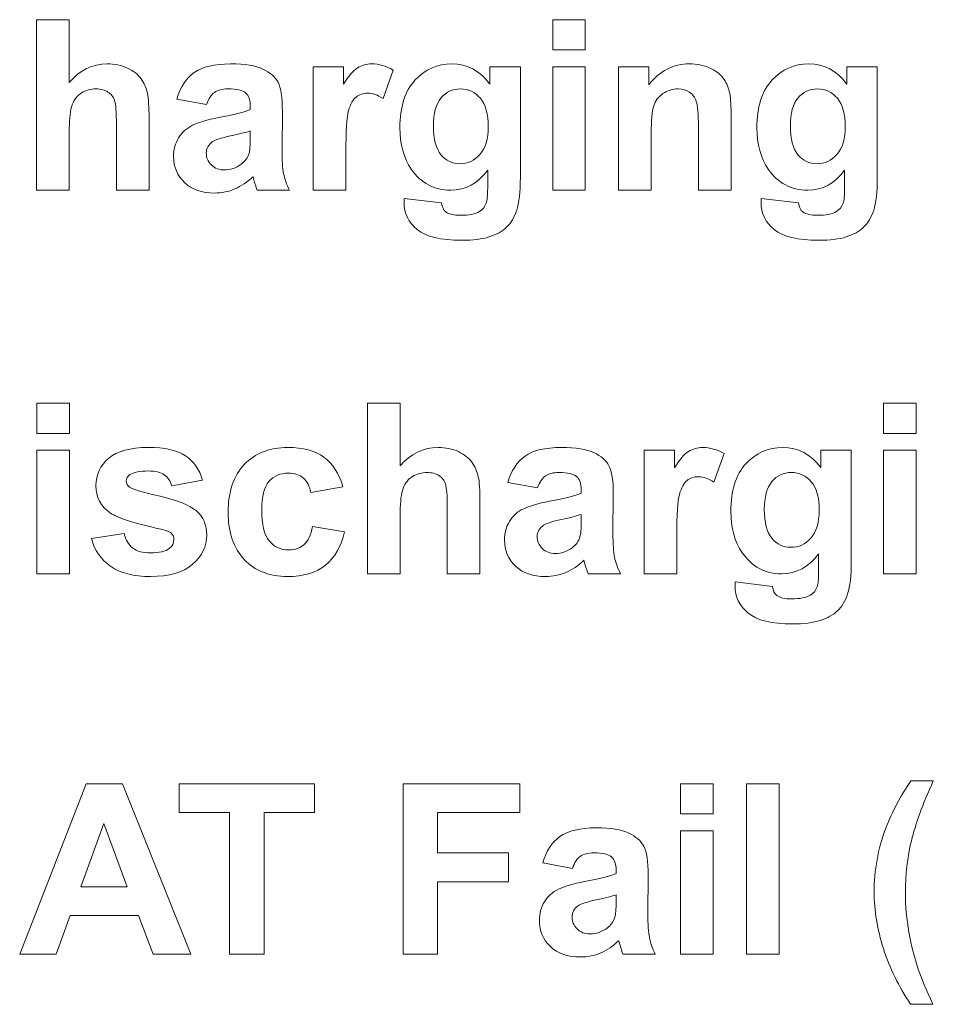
# Model space of a CAD drawing. Header units: inches. Extents: x 0 to 5108, y 0 to 2887.
# Tile 6 of 11: x 323 to 331, y 104 to 113. Entities that reach past the tile are written whole.
import ezdxf

# ---------------------------------------------------------------- set-up
doc = ezdxf.new("R2010")
doc.units = ezdxf.units.IN
doc.header["$MEASUREMENT"] = 0
doc.layers.add('Line', color=3, linetype='Continuous', lineweight=25)

msp = doc.modelspace()

# ---------------------------------------------------------------- linework, layer by layer
at = {"layer": 'Line', "color": 7, "lineweight": 0}
for p, q in [((327.4875, 112.4017), (327.4875, 112.6614)), ((327.4875, 112.6614), (327.7681, 112.6614)), ((327.7681, 112.6614), (327.7681, 112.4017)), ((327.7681, 112.4017), (327.4875, 112.4017)), ((327.4875, 111.1966), (327.4875, 112.2577)), ((327.4875, 112.2577), (327.7681, 112.2577)), ((327.7681, 112.2577), (327.7681, 111.1966)), ((327.7681, 111.1966), (327.4875, 111.1966)), ((323.0535, 109.1061), (323.0535, 109.3658)), ((323.0535, 109.3658), (323.3341, 109.3658)), ((323.3341, 109.3658), (323.3341, 109.1061)), ((330.3317, 109.1061), (330.3317, 109.3658)), ((330.3317, 109.3658), (330.6124, 109.3658)), ((330.6124, 109.3658), (330.6124, 109.1061)), ((323.3341, 109.1061), (323.0535, 109.1061)), ((330.6124, 109.1061), (330.3317, 109.1061)), ((323.0535, 107.901), (323.0535, 108.9621)), ((323.0535, 108.9621), (323.3341, 108.9621)), ((323.3341, 108.9621), (323.3341, 107.901)), ((330.3317, 107.901), (330.3317, 108.9621)), ((330.3317, 108.9621), (330.6124, 108.9621)), ((330.6124, 108.9621), (330.6124, 107.901)), ((323.3341, 107.901), (323.0535, 107.901)), ((330.6124, 107.901), (330.3317, 107.901)), ((322.9065, 104.633), (323.477, 106.0978)), ((323.477, 106.0978), (323.7897, 106.0978)), ((323.7897, 106.0978), (324.3762, 104.633)), ((324.2761, 105.8498), (324.2761, 106.0978)), ((324.2761, 106.0978), (325.4401, 106.0978)), ((325.4401, 106.0978), (325.4401, 105.8498)), ((326.2014, 104.633), (326.2014, 106.0978)), ((326.2014, 106.0978), (327.2055, 106.0978)), ((327.2055, 106.0978), (327.2055, 105.8498)), ((328.5853, 105.8381), (328.5853, 106.0978)), ((328.5853, 106.0978), (328.8659, 106.0978)), ((328.8659, 106.0978), (328.8659, 105.8381)), ((329.1537, 104.633), (329.1537, 106.0978)), ((329.1537, 106.0978), (329.4343, 106.0978)), ((329.4343, 106.0978), (329.4343, 104.633)), ((324.7107, 105.8498), (324.2761, 105.8498)), ((324.7107, 104.633), (324.7107, 105.8498)), ((325.4401, 105.8498), (325.0065, 105.8498)), ((325.0065, 105.8498), (325.0065, 104.633)), ((327.2055, 105.8498), (326.4972, 105.8498)), ((326.4972, 105.8498), (326.4972, 105.5032)), ((328.8659, 105.8381), (328.5853, 105.8381)), ((323.6298, 105.7561), (323.4321, 105.2124)), ((323.8317, 105.2124), (323.6298, 105.7561)), ((328.5853, 104.633), (328.5853, 105.6941)), ((328.5853, 105.6941), (328.8659, 105.6941)), ((328.8659, 105.6941), (328.8659, 104.633)), ((326.4972, 105.5032), (327.1085, 105.5032)), ((327.1085, 105.5032), (327.1085, 105.2552)), ((327.1085, 105.2552), (326.4972, 105.2552)), ((326.4972, 105.2552), (326.4972, 104.633)), ((323.4321, 105.2124), (323.8317, 105.2124)), ((323.3411, 104.9658), (323.2202, 104.633)), ((323.9266, 104.9658), (323.3411, 104.9658)), ((324.0544, 104.633), (323.9266, 104.9658)), ((323.2202, 104.633), (322.9065, 104.633)), ((324.3762, 104.633), (324.0544, 104.633)), ((325.0065, 104.633), (324.7107, 104.633)), ((326.4972, 104.633), (326.2014, 104.633)), ((328.8659, 104.633), (328.5853, 104.633)), ((329.4343, 104.633), (329.1537, 104.633))]:
    msp.add_line(p, q, dxfattribs=at)
for points in [[(323.0524, 111.1966), (323.0524, 111.1966), (323.0524, 112.6614), (323.0524, 112.6614)], [(323.0524, 112.6614), (323.0524, 112.6614), (323.3332, 112.6614), (323.3332, 112.6614)], [(323.3332, 112.6614), (323.3332, 112.6614), (323.3332, 112.1226), (323.3332, 112.1226)], [(325.4292, 111.1966), (325.4292, 111.1966), (325.4292, 112.2577), (325.4292, 112.2577)], [(325.4292, 112.2577), (325.4292, 112.2577), (325.69, 112.2577), (325.69, 112.2577)], [(325.69, 112.2577), (325.69, 112.2577), (325.69, 112.1068), (325.69, 112.1068)], [(326.9469, 112.1088), (326.9469, 112.1088), (326.9469, 112.2577), (326.9469, 112.2577)], [(326.9469, 112.2577), (326.9469, 112.2577), (327.2096, 112.2577), (327.2096, 112.2577)], [(327.2096, 112.2577), (327.2096, 112.2577), (327.2096, 111.3054), (327.2096, 111.3054)], [(328.0539, 111.1966), (328.0539, 111.1966), (328.0539, 112.2577), (328.0539, 112.2577)], [(328.0539, 112.2577), (328.0539, 112.2577), (328.3146, 112.2577), (328.3146, 112.2577)], [(328.3146, 112.2577), (328.3146, 112.2577), (328.3146, 112.1019), (328.3146, 112.1019)], [(330.0151, 112.1088), (330.0151, 112.1088), (330.0151, 112.2577), (330.0151, 112.2577)], [(330.0151, 112.2577), (330.0151, 112.2577), (330.2778, 112.2577), (330.2778, 112.2577)], [(330.2778, 112.2577), (330.2778, 112.2577), (330.2778, 111.3054), (330.2778, 111.3054)], [(323.8327, 112.2453), (323.8846, 112.2218), (323.9237, 112.1908), (323.9501, 112.1536)], [(324.2584, 111.98), (324.287, 112.0826), (324.3362, 112.1584), (324.4062, 112.2074)], [(325.69, 112.1068), (325.7346, 112.1777), (325.7747, 112.2246), (325.8104, 112.2473)], [(326.1165, 112.2287), (326.1165, 112.2287), (326.0297, 111.9834), (326.0297, 111.9834)], [(323.9501, 112.1536), (323.9764, 112.1164), (323.9943, 112.0751), (324.004, 112.0296)], [(328.9506, 112.1626), (328.9768, 112.1281), (328.9952, 112.0888), (329.0054, 112.0447)], [(323.439, 112.033), (323.4025, 112.0103), (323.3756, 111.9758), (323.3585, 111.9304)], [(323.7218, 111.969), (323.7111, 111.9986), (323.6924, 112.0227), (323.6653, 112.0399)], [(324.004, 112.0296), (324.0136, 111.9841), (324.0184, 111.9138), (324.0184, 111.8187)], [(324.581, 112.0372), (324.5531, 112.0179), (324.5304, 111.9834), (324.5132, 111.9338)], [(324.8887, 111.9166), (324.8887, 111.971), (324.8754, 112.0089), (324.8487, 112.0323)], [(328.4356, 112.0268), (328.3968, 112), (328.3705, 111.9648), (328.356, 111.9207)], [(328.7222, 111.96), (328.7103, 111.9938), (328.6909, 112.0199), (328.6638, 112.0385)], [(329.0054, 112.0447), (329.0157, 112.0006), (329.0209, 111.9379), (329.0209, 111.856)], [(323.3585, 111.9304), (323.3417, 111.8849), (323.3332, 111.8174), (323.3332, 111.7278)], [(323.7378, 111.7567), (323.7378, 111.8684), (323.7325, 111.9386), (323.7218, 111.969)], [(324.5132, 111.9338), (324.5132, 111.9338), (324.2584, 111.98), (324.2584, 111.98)], [(324.8887, 111.889), (324.8887, 111.889), (324.8887, 111.9166), (324.8887, 111.9166)], [(325.7978, 111.9972), (325.7706, 111.9758), (325.7491, 111.9366), (325.7334, 111.8801)], [(326.5277, 111.9882), (326.4841, 111.9359), (326.4624, 111.856), (326.4624, 111.7492)], [(328.356, 111.9207), (328.3417, 111.8766), (328.3346, 111.7953), (328.3346, 111.6768)], [(328.7403, 111.7381), (328.7403, 111.8525), (328.7343, 111.9269), (328.7222, 111.96)], [(329.5959, 111.9882), (329.5523, 111.9359), (329.5306, 111.856), (329.5306, 111.7492)], [(324.616, 111.8201), (324.7472, 111.8442), (324.8382, 111.8677), (324.8887, 111.889)], [(325.1645, 111.8732), (325.1645, 111.8732), (325.1615, 111.5452), (325.1615, 111.5452)], [(325.7334, 111.8801), (325.7177, 111.8236), (325.71, 111.7044), (325.71, 111.5238)], [(329.0209, 111.856), (329.0209, 111.856), (329.0209, 111.1966), (329.0209, 111.1966)], [(323.7378, 111.1966), (323.7378, 111.1966), (323.7378, 111.7567), (323.7378, 111.7567)], [(324.0184, 111.8187), (324.0184, 111.8187), (324.0184, 111.1966), (324.0184, 111.1966)], [(324.2723, 111.6465), (324.3009, 111.6933), (324.3411, 111.7292), (324.3927, 111.7547)], [(324.3927, 111.7547), (324.4443, 111.7795), (324.5187, 111.8015), (324.616, 111.8201)], [(326.4624, 111.7492), (326.4624, 111.6362), (326.4841, 111.5542), (326.5277, 111.5018)], [(329.5306, 111.7492), (329.5306, 111.6362), (329.5523, 111.5542), (329.5959, 111.5018)], [(323.3332, 111.7278), (323.3332, 111.7278), (323.3332, 111.1966), (323.3332, 111.1966)], [(324.718, 111.663), (324.6399, 111.6465), (324.5889, 111.63), (324.565, 111.6141)], [(324.8887, 111.7057), (324.8528, 111.694), (324.7958, 111.6796), (324.718, 111.663)], [(324.8887, 111.6499), (324.8887, 111.6499), (324.8887, 111.7057), (324.8887, 111.7057)], [(328.3346, 111.6768), (328.3346, 111.6768), (328.3346, 111.1966), (328.3346, 111.1966)], [(328.7403, 111.1966), (328.7403, 111.1966), (328.7403, 111.7381), (328.7403, 111.7381)], [(324.8778, 111.5135), (324.8851, 111.5369), (324.8887, 111.5831), (324.8887, 111.6499)], [(324.8108, 111.4205), (324.8447, 111.4453), (324.8671, 111.4763), (324.8778, 111.5135)], [(325.1615, 111.5452), (325.1615, 111.4522), (325.166, 111.3833), (325.175, 111.3385)], [(325.71, 111.5238), (325.71, 111.5238), (325.71, 111.1966), (325.71, 111.1966)], [(325.175, 111.3385), (325.1839, 111.2944), (325.2008, 111.2469), (325.2254, 111.1966)], [(326.9289, 111.2138), (326.9289, 111.2138), (326.9289, 111.3681), (326.9289, 111.3681)], [(329.9971, 111.2138), (329.9971, 111.2138), (329.9971, 111.3681), (329.9971, 111.3681)], [(324.9207, 111.2792), (324.9161, 111.2958), (324.9128, 111.3068), (324.9107, 111.3123)], [(324.9478, 111.1966), (324.9403, 111.2152), (324.9314, 111.2427), (324.9207, 111.2792)], [(327.2096, 111.3054), (327.2096, 111.18), (327.1993, 111.0863), (327.1786, 111.0243)], [(330.2778, 111.3054), (330.2778, 111.18), (330.2675, 111.0863), (330.2468, 111.0243)], [(323.3332, 111.1966), (323.3332, 111.1966), (323.0524, 111.1966), (323.0524, 111.1966)], [(324.0184, 111.1966), (324.0184, 111.1966), (323.7378, 111.1966), (323.7378, 111.1966)], [(325.2254, 111.1966), (325.2254, 111.1966), (324.9478, 111.1966), (324.9478, 111.1966)], [(325.71, 111.1966), (325.71, 111.1966), (325.4292, 111.1966), (325.4292, 111.1966)], [(326.9159, 111.0843), (326.9245, 111.1077), (326.9289, 111.1511), (326.9289, 111.2138)], [(328.3346, 111.1966), (328.3346, 111.1966), (328.0539, 111.1966), (328.0539, 111.1966)], [(329.0209, 111.1966), (329.0209, 111.1966), (328.7403, 111.1966), (328.7403, 111.1966)], [(329.9841, 111.0843), (329.9928, 111.1077), (329.9971, 111.1511), (329.9971, 111.2138)], [(326.2116, 111.1263), (326.2116, 111.1263), (326.5323, 111.0877), (326.5323, 111.0877)], [(326.5323, 111.0877), (326.5377, 111.0505), (326.5499, 111.0243), (326.5692, 111.0105)], [(326.86, 111.014), (326.8846, 111.0284), (326.9032, 111.0519), (326.9159, 111.0843)], [(329.2798, 111.1263), (329.2798, 111.1263), (329.6005, 111.0877), (329.6005, 111.0877)], [(329.6005, 111.0877), (329.6059, 111.0505), (329.6181, 111.0243), (329.6374, 111.0105)], [(329.9282, 111.014), (329.9528, 111.0284), (329.9714, 111.0519), (329.9841, 111.0843)], [(327.1786, 111.0243), (327.158, 110.963), (327.129, 110.9141), (327.0918, 110.8789)], [(330.2468, 111.0243), (330.2262, 110.963), (330.1972, 110.9141), (330.16, 110.8789)], [(327.0918, 110.8789), (327.0544, 110.8438), (327.0046, 110.8155), (326.9425, 110.7956)], [(330.16, 110.8789), (330.1226, 110.8438), (330.0729, 110.8155), (330.0107, 110.7956)], [(325.8967, 107.901), (325.8967, 107.901), (325.8967, 109.3658), (325.8967, 109.3658)], [(325.8967, 109.3658), (325.8967, 109.3658), (326.1775, 109.3658), (326.1775, 109.3658)], [(326.1775, 109.3658), (326.1775, 109.3658), (326.1775, 108.8277), (326.1775, 108.8277)], [(328.2735, 107.901), (328.2735, 107.901), (328.2735, 108.9621), (328.2735, 108.9621)], [(328.2735, 108.9621), (328.2735, 108.9621), (328.5343, 108.9621), (328.5343, 108.9621)], [(328.5343, 108.9621), (328.5343, 108.9621), (328.5343, 108.8112), (328.5343, 108.8112)], [(329.7912, 108.8132), (329.7912, 108.8132), (329.7912, 108.9621), (329.7912, 108.9621)], [(329.7912, 108.9621), (329.7912, 108.9621), (330.0539, 108.9621), (330.0539, 108.9621)], [(330.0539, 108.9621), (330.0539, 108.9621), (330.0539, 108.0098), (330.0539, 108.0098)], [(324.3321, 108.9152), (324.4027, 108.8677), (324.4515, 108.7981), (324.478, 108.7058)], [(325.5205, 108.9028), (325.5968, 108.847), (325.6516, 108.7623), (325.6848, 108.6486)], [(326.677, 108.9504), (326.7289, 108.9262), (326.768, 108.8959), (326.7943, 108.858)], [(327.1027, 108.6844), (327.1313, 108.7871), (327.1805, 108.8629), (327.2505, 108.9125)], [(327.842, 108.9421), (327.9031, 108.9125), (327.9464, 108.8746), (327.9713, 108.8291)], [(328.5343, 108.8112), (328.5789, 108.8828), (328.619, 108.9297), (328.6547, 108.9524)], [(328.9608, 108.9331), (328.9608, 108.9331), (328.874, 108.6885), (328.874, 108.6885)], [(326.7943, 108.858), (326.8207, 108.8208), (326.8386, 108.7795), (326.8482, 108.7347)], [(327.9713, 108.8291), (327.9963, 108.7829), (328.0087, 108.6996), (328.0087, 108.5776)], [(324.2133, 108.6568), (324.2019, 108.6982), (324.1805, 108.7292), (324.1488, 108.7512)], [(324.478, 108.7058), (324.478, 108.7058), (324.2133, 108.6568), (324.2133, 108.6568)], [(325.4082, 108.5983), (325.3989, 108.6541), (325.3777, 108.6954), (325.3446, 108.7237)], [(326.2832, 108.7375), (326.2467, 108.7147), (326.2199, 108.681), (326.2028, 108.6348)], [(326.5661, 108.6734), (326.5554, 108.7037), (326.5366, 108.7271), (326.5096, 108.745)], [(326.8482, 108.7347), (326.8579, 108.6892), (326.8627, 108.6189), (326.8627, 108.5239)], [(327.4253, 108.7423), (327.3974, 108.7223), (327.3747, 108.6878), (327.3574, 108.6382)], [(327.7329, 108.6217), (327.7329, 108.6754), (327.7197, 108.714), (327.693, 108.7368)], [(328.6421, 108.7023), (328.6149, 108.6803), (328.5934, 108.641), (328.5777, 108.5845)], [(323.8507, 108.6458), (323.876, 108.6272), (323.9633, 108.6003), (324.1128, 108.5666)], [(325.6848, 108.6486), (325.6848, 108.6486), (325.4082, 108.5983), (325.4082, 108.5983)], [(326.2028, 108.6348), (326.1859, 108.5893), (326.1775, 108.5218), (326.1775, 108.4329)], [(326.5821, 108.4618), (326.5821, 108.5728), (326.5768, 108.6437), (326.5661, 108.6734)], [(327.3574, 108.6382), (327.3574, 108.6382), (327.1027, 108.6844), (327.1027, 108.6844)], [(327.7329, 108.5934), (327.7329, 108.5934), (327.7329, 108.6217), (327.7329, 108.6217)], [(329.3719, 108.6927), (329.3284, 108.641), (329.3067, 108.5611), (329.3067, 108.4536)], [(324.1128, 108.5666), (324.2624, 108.5328), (324.3667, 108.4908), (324.4262, 108.4419)], [(327.4603, 108.5245), (327.5915, 108.5494), (327.6825, 108.5721), (327.7329, 108.5934)], [(328.0087, 108.5776), (328.0087, 108.5776), (328.0058, 108.2496), (328.0058, 108.2496)], [(328.5777, 108.5845), (328.562, 108.528), (328.5543, 108.4095), (328.5543, 108.229)], [(326.5821, 107.901), (326.5821, 107.901), (326.5821, 108.4618), (326.5821, 108.4618)], [(326.8627, 108.5239), (326.8627, 108.5239), (326.8627, 107.901), (326.8627, 107.901)], [(327.1166, 108.3516), (327.1452, 108.3985), (327.1853, 108.4343), (327.237, 108.4591)], [(327.237, 108.4591), (327.2885, 108.4839), (327.3629, 108.5059), (327.4603, 108.5245)], [(329.3067, 108.4536), (329.3067, 108.3413), (329.3284, 108.2586), (329.3719, 108.2062)], [(324.1183, 108.2848), (323.892, 108.3351), (323.7483, 108.3805), (323.6877, 108.4219)], [(326.1775, 108.4329), (326.1775, 108.4329), (326.1775, 107.901), (326.1775, 107.901)], [(327.5622, 108.3681), (327.4842, 108.3509), (327.4332, 108.3351), (327.4093, 108.3185)], [(327.7329, 108.4109), (327.6971, 108.3985), (327.6401, 108.3847), (327.5622, 108.3681)], [(327.7329, 108.355), (327.7329, 108.355), (327.7329, 108.4109), (327.7329, 108.4109)], [(324.2122, 108.2483), (324.1983, 108.2613), (324.1669, 108.2737), (324.1183, 108.2848)], [(325.3512, 108.1518), (325.3851, 108.1821), (325.4092, 108.2338), (325.4232, 108.3082)], [(325.4232, 108.3082), (325.4232, 108.3082), (325.699, 108.2607), (325.699, 108.2607)], [(327.7221, 108.2179), (327.7293, 108.242), (327.7329, 108.2875), (327.7329, 108.355)], [(323.5229, 108.2042), (323.5229, 108.2042), (323.8047, 108.2469), (323.8047, 108.2469)], [(323.6882, 107.9651), (323.604, 108.0236), (323.5489, 108.1036), (323.5229, 108.2042)], [(323.8047, 108.2469), (323.8167, 108.1924), (323.841, 108.1511), (323.8775, 108.1228)], [(325.699, 108.2607), (325.6702, 108.1346), (325.6152, 108.0388), (325.5341, 107.974)], [(327.6551, 108.1249), (327.689, 108.1504), (327.7114, 108.1814), (327.7221, 108.2179)], [(328.0058, 108.2496), (328.0058, 108.1566), (328.0103, 108.0877), (328.0192, 108.0436)], [(328.5543, 108.229), (328.5543, 108.229), (328.5543, 107.901), (328.5543, 107.901)], [(328.0192, 108.0436), (328.0282, 107.9995), (328.0451, 107.952), (328.0697, 107.901)], [(329.7731, 107.9182), (329.7731, 107.9182), (329.7731, 108.0732), (329.7731, 108.0732)], [(327.755, 108.0174), (327.7071, 107.9706), (327.6558, 107.9354), (327.6012, 107.912)], [(327.765, 107.9844), (327.7603, 108.0009), (327.7571, 108.0119), (327.755, 108.0174)], [(327.792, 107.901), (327.7846, 107.9196), (327.7757, 107.9478), (327.765, 107.9844)], [(330.0539, 108.0098), (330.0539, 107.8851), (330.0436, 107.7914), (330.0229, 107.7294)], [(326.1775, 107.901), (326.1775, 107.901), (325.8967, 107.901), (325.8967, 107.901)], [(326.8627, 107.901), (326.8627, 107.901), (326.5821, 107.901), (326.5821, 107.901)], [(328.0697, 107.901), (328.0697, 107.901), (327.792, 107.901), (327.792, 107.901)], [(328.5543, 107.901), (328.5543, 107.901), (328.2735, 107.901), (328.2735, 107.901)], [(329.7602, 107.7894), (329.7688, 107.8128), (329.7731, 107.8555), (329.7731, 107.9182)], [(329.0559, 107.8314), (329.0559, 107.8314), (329.3766, 107.7921), (329.3766, 107.7921)], [(329.3766, 107.7921), (329.3819, 107.7549), (329.3942, 107.7294), (329.4135, 107.7156)], [(329.7042, 107.7184), (329.7289, 107.7329), (329.7475, 107.757), (329.7602, 107.7894)], [(330.0229, 107.7294), (330.0022, 107.6674), (329.9733, 107.6192), (329.9361, 107.5833)], [(329.9361, 107.5833), (329.8987, 107.5482), (329.8489, 107.5206), (329.7867, 107.5007)], [(330.3495, 105.7099), (330.4067, 105.8594), (330.4794, 105.9965), (330.5672, 106.1226)], [(330.5672, 106.1226), (330.5672, 106.1226), (330.7591, 106.1226), (330.7591, 106.1226)], [(330.7591, 106.1226), (330.6678, 105.9207), (330.6051, 105.7492), (330.5708, 105.6079)], [(328.1417, 105.6734), (328.2029, 105.6438), (328.2461, 105.6066), (328.2711, 105.5604)], [(327.4024, 105.4164), (327.431, 105.519), (327.4802, 105.5948), (327.5502, 105.6444)], [(328.2711, 105.5604), (328.296, 105.5149), (328.3084, 105.4315), (328.3084, 105.3096)], [(327.6571, 105.3702), (327.6571, 105.3702), (327.4024, 105.4164), (327.4024, 105.4164)], [(327.725, 105.4736), (327.6971, 105.4543), (327.6744, 105.4198), (327.6571, 105.3702)], [(328.0327, 105.3537), (328.0327, 105.4074), (328.0194, 105.446), (327.9927, 105.4687)], [(327.76, 105.2565), (327.8912, 105.2813), (327.9822, 105.3041), (328.0327, 105.3254)], [(328.0327, 105.3254), (328.0327, 105.3254), (328.0327, 105.3537), (328.0327, 105.3537)], [(327.5367, 105.1911), (327.5882, 105.2159), (327.6627, 105.2379), (327.76, 105.2565)], [(328.3084, 105.3096), (328.3084, 105.3096), (328.3055, 104.9816), (328.3055, 104.9816)], [(327.4163, 105.0829), (327.4449, 105.1304), (327.4851, 105.1663), (327.5367, 105.1911)], [(327.862, 105.0994), (327.7839, 105.0829), (327.7329, 105.0664), (327.709, 105.0505)], [(328.0327, 105.1428), (327.9968, 105.1304), (327.9398, 105.116), (327.862, 105.0994)], [(328.0218, 104.9499), (328.029, 104.974), (328.0327, 105.0195), (328.0327, 105.0863)], [(328.0327, 105.0863), (328.0327, 105.0863), (328.0327, 105.1428), (328.0327, 105.1428)], [(328.3055, 104.9816), (328.3055, 104.8886), (328.31, 104.8197), (328.319, 104.7756)], [(327.9548, 104.8569), (327.9887, 104.8824), (328.0111, 104.9134), (328.0218, 104.9499)], [(328.0647, 104.7156), (328.0601, 104.7329), (328.0568, 104.7439), (328.0547, 104.7487)], [(328.319, 104.7756), (328.3279, 104.7308), (328.3448, 104.684), (328.3694, 104.633)], [(328.0917, 104.633), (328.0843, 104.6516), (328.0754, 104.6791), (328.0647, 104.7156)], [(330.5633, 104.2023), (330.4613, 104.356), (330.3838, 104.5158), (330.3305, 104.6819)], [(328.3694, 104.633), (328.3694, 104.633), (328.0917, 104.633), (328.0917, 104.633)], [(330.6332, 104.4952), (330.6564, 104.427), (330.6974, 104.3298), (330.756, 104.2023)], [(330.756, 104.2023), (330.756, 104.2023), (330.5633, 104.2023), (330.5633, 104.2023)]]:
    msp.add_open_spline(points, degree=3, dxfattribs=at)
for points, knots in [([(323.3332, 112.1226), (323.4236, 112.2287), (323.532, 112.2818), (323.6579, 112.2818), (323.7225, 112.2818), (323.7807, 112.2694), (323.8327, 112.2453)], [1, 1, 1, 1, 2, 2, 2, 3, 3, 3, 3]), ([(324.4062, 112.2074), (324.4761, 112.257), (324.58, 112.2818), (324.718, 112.2818), (324.8432, 112.2818), (324.9364, 112.2666), (324.9977, 112.237)], [2, 2, 2, 2, 3, 3, 3, 4, 4, 4, 4]), ([(325.8104, 112.2473), (325.8461, 112.2701), (325.8864, 112.2818), (325.9317, 112.2818), (325.9958, 112.2818), (326.0572, 112.2639), (326.1165, 112.2287)], [5, 5, 5, 5, 6, 6, 6, 7, 7, 7, 7]), ([(326.3031, 112.1405), (326.3885, 112.2342), (326.4949, 112.2818), (326.6222, 112.2818), (326.7533, 112.2818), (326.8617, 112.2239), (326.9469, 112.1088)], [11, 11, 11, 11, 12, 12, 12, 13, 13, 13, 13]), ([(328.3146, 112.1019), (328.4071, 112.2218), (328.5238, 112.2818), (328.6643, 112.2818), (328.7262, 112.2818), (328.7828, 112.2701), (328.8342, 112.248), (328.8855, 112.226), (328.9243, 112.197), (328.9506, 112.1626)], [13, 13, 13, 13, 14, 14, 14, 15, 15, 15, 16, 16, 16, 16]), ([(329.3713, 112.1405), (329.4567, 112.2342), (329.5631, 112.2818), (329.6904, 112.2818), (329.8215, 112.2818), (329.9299, 112.2239), (330.0151, 112.1088)], [11, 11, 11, 11, 12, 12, 12, 13, 13, 13, 13]), ([(324.9977, 112.237), (325.0589, 112.2074), (325.1021, 112.1695), (325.1271, 112.124), (325.152, 112.0785), (325.1645, 111.9944), (325.1645, 111.8732)], [4, 4, 4, 4, 5, 5, 5, 6, 6, 6, 6]), ([(326.2726, 111.3771), (326.2073, 111.4729), (326.1746, 111.5914), (326.1746, 111.7333), (326.1746, 111.9111), (326.2174, 112.0468), (326.3031, 112.1405)], [9, 9, 9, 9, 10, 10, 10, 11, 11, 11, 11]), ([(329.3408, 111.3771), (329.2755, 111.4729), (329.2428, 111.5914), (329.2428, 111.7333), (329.2428, 111.9111), (329.2856, 112.0468), (329.3713, 112.1405)], [9, 9, 9, 9, 10, 10, 10, 11, 11, 11, 11]), ([(323.6653, 112.0399), (323.6383, 112.0578), (323.6045, 112.0668), (323.5639, 112.0668), (323.5174, 112.0668), (323.4757, 112.0551), (323.439, 112.033)], [11, 11, 11, 11, 12, 12, 12, 13, 13, 13, 13]), ([(324.8487, 112.0323), (324.8222, 112.0551), (324.7719, 112.0668), (324.698, 112.0668), (324.648, 112.0668), (324.6089, 112.0571), (324.581, 112.0372)], [22, 22, 22, 22, 23, 23, 23, 24, 24, 24, 24]), ([(326.0297, 111.9834), (325.9823, 112.0144), (325.9384, 112.0296), (325.8977, 112.0296), (325.8585, 112.0296), (325.8252, 112.0186), (325.7978, 111.9972)], [8, 8, 8, 8, 9, 9, 9, 10, 10, 10, 10]), ([(326.866, 111.9869), (326.8207, 112.0399), (326.7633, 112.0668), (326.6941, 112.0668), (326.6269, 112.0668), (326.5714, 112.0406), (326.5277, 111.9882)], [5, 5, 5, 5, 6, 6, 6, 7, 7, 7, 7]), ([(328.6638, 112.0385), (328.6368, 112.0571), (328.6044, 112.0668), (328.5663, 112.0668), (328.5177, 112.0668), (328.4742, 112.053), (328.4356, 112.0268)], [4, 4, 4, 4, 5, 5, 5, 6, 6, 6, 6]), ([(329.9342, 111.9869), (329.8889, 112.0399), (329.8315, 112.0668), (329.7623, 112.0668), (329.6951, 112.0668), (329.6396, 112.0406), (329.5959, 111.9882)], [5, 5, 5, 5, 6, 6, 6, 7, 7, 7, 7]), ([(326.8629, 111.5039), (326.9103, 111.5576), (326.9339, 111.6368), (326.9339, 111.7423), (326.9339, 111.8518), (326.9113, 111.9331), (326.866, 111.9869)], [3, 3, 3, 3, 4, 4, 4, 5, 5, 5, 5]), ([(329.9311, 111.5039), (329.9785, 111.5576), (330.0021, 111.6368), (330.0021, 111.7423), (330.0021, 111.8518), (329.9795, 111.9331), (329.9342, 111.9869)], [3, 3, 3, 3, 4, 4, 4, 5, 5, 5, 5]), ([(324.3238, 111.2613), (324.2608, 111.3206), (324.2293, 111.3957), (324.2293, 111.486), (324.2293, 111.5459), (324.2437, 111.5996), (324.2723, 111.6465)], [15, 15, 15, 15, 16, 16, 16, 17, 17, 17, 17]), ([(324.565, 111.6141), (324.5285, 111.5879), (324.5101, 111.5549), (324.5101, 111.5149), (324.5101, 111.4756), (324.5247, 111.4419), (324.554, 111.4136)], [2, 2, 2, 2, 3, 3, 3, 4, 4, 4, 4]), ([(326.5277, 111.5018), (326.5714, 111.4494), (326.6252, 111.4233), (326.6891, 111.4233), (326.7576, 111.4233), (326.8157, 111.4501), (326.8629, 111.5039)], [1, 1, 1, 1, 2, 2, 2, 3, 3, 3, 3]), ([(329.5959, 111.5018), (329.6396, 111.4494), (329.6934, 111.4233), (329.7573, 111.4233), (329.8258, 111.4233), (329.8839, 111.4501), (329.9311, 111.5039)], [1, 1, 1, 1, 2, 2, 2, 3, 3, 3, 3]), ([(324.554, 111.4136), (324.5834, 111.3847), (324.6206, 111.3702), (324.6659, 111.3702), (324.7166, 111.3702), (324.7648, 111.3867), (324.8108, 111.4205)], [4, 4, 4, 4, 5, 5, 5, 6, 6, 6, 6]), ([(326.9289, 111.3681), (326.845, 111.2538), (326.739, 111.1966), (326.6112, 111.1966), (326.4686, 111.1966), (326.3558, 111.2565), (326.2726, 111.3771)], [7, 7, 7, 7, 8, 8, 8, 9, 9, 9, 9]), ([(329.9971, 111.3681), (329.9132, 111.2538), (329.8072, 111.1966), (329.6794, 111.1966), (329.5368, 111.1966), (329.424, 111.2565), (329.3408, 111.3771)], [7, 7, 7, 7, 8, 8, 8, 9, 9, 9, 9]), ([(324.9107, 111.3123), (324.8628, 111.2655), (324.8115, 111.231), (324.7569, 111.2076), (324.7023, 111.1842), (324.6439, 111.1724), (324.5821, 111.1724), (324.4728, 111.1724), (324.3867, 111.2021), (324.3238, 111.2613)], [12, 12, 12, 12, 13, 13, 13, 14, 14, 14, 15, 15, 15, 15]), ([(326.3234, 110.8583), (326.2481, 110.9196), (326.2106, 110.9981), (326.2106, 111.0925), (326.2106, 111.1022), (326.2109, 111.1132), (326.2116, 111.1263)], [21, 21, 21, 21, 22, 22, 22, 23, 23, 23, 23]), ([(330.0107, 110.7956), (329.9483, 110.7756), (329.8696, 110.7659), (329.7743, 110.7659), (329.5945, 110.7659), (329.4669, 110.7969), (329.3916, 110.8583), (329.3163, 110.9196), (329.2788, 110.9981), (329.2788, 111.0925), (329.2788, 111.1022), (329.2791, 111.1132), (329.2798, 111.1263)], [19, 19, 19, 19, 20, 20, 20, 21, 21, 21, 22, 22, 22, 23, 23, 23, 23]), ([(326.5692, 111.0105), (326.5959, 110.9905), (326.6377, 110.9809), (326.6951, 110.9809), (326.7683, 110.9809), (326.8233, 110.9919), (326.86, 111.014)], [2, 2, 2, 2, 3, 3, 3, 4, 4, 4, 4]), ([(329.6374, 111.0105), (329.6641, 110.9905), (329.7059, 110.9809), (329.7633, 110.9809), (329.8365, 110.9809), (329.8915, 110.9919), (329.9282, 111.014)], [2, 2, 2, 2, 3, 3, 3, 4, 4, 4, 4]), ([(326.9425, 110.7956), (326.8801, 110.7756), (326.8014, 110.7659), (326.7061, 110.7659), (326.5263, 110.7659), (326.3987, 110.7969), (326.3234, 110.8583)], [19, 19, 19, 19, 20, 20, 20, 21, 21, 21, 21]), ([(323.6708, 108.8925), (323.7433, 108.9552), (323.856, 108.9862), (324.0084, 108.9862), (324.1537, 108.9862), (324.2617, 108.9628), (324.3321, 108.9152)], [10, 10, 10, 10, 11, 11, 11, 12, 12, 12, 12]), ([(324.8366, 108.8401), (324.9293, 108.9373), (325.0546, 108.9862), (325.2123, 108.9862), (325.3415, 108.9862), (325.4444, 108.9586), (325.5205, 108.9028)], [15, 15, 15, 15, 16, 16, 16, 17, 17, 17, 17]), ([(326.1775, 108.8277), (326.2679, 108.9331), (326.3763, 108.9862), (326.5022, 108.9862), (326.5668, 108.9862), (326.625, 108.9745), (326.677, 108.9504)], [1, 1, 1, 1, 2, 2, 2, 3, 3, 3, 3]), ([(327.2505, 108.9125), (327.3204, 108.9614), (327.4243, 108.9862), (327.5622, 108.9862), (327.6875, 108.9862), (327.7807, 108.9717), (327.842, 108.9421)], [2, 2, 2, 2, 3, 3, 3, 4, 4, 4, 4]), ([(328.6547, 108.9524), (328.6903, 108.9752), (328.7306, 108.9862), (328.7759, 108.9862), (328.84, 108.9862), (328.9015, 108.9683), (328.9608, 108.9331)], [5, 5, 5, 5, 6, 6, 6, 7, 7, 7, 7]), ([(329.1473, 108.8456), (329.2328, 108.9393), (329.3392, 108.9862), (329.4665, 108.9862), (329.5976, 108.9862), (329.7059, 108.9283), (329.7912, 108.8132)], [11, 11, 11, 11, 12, 12, 12, 13, 13, 13, 13]), ([(323.6877, 108.4219), (323.6038, 108.4791), (323.562, 108.5583), (323.562, 108.6603), (323.562, 108.7526), (323.5981, 108.8298), (323.6708, 108.8925)], [8, 8, 8, 8, 9, 9, 9, 10, 10, 10, 10]), ([(324.1488, 108.7512), (324.1171, 108.7733), (324.072, 108.7843), (324.0134, 108.7843), (323.9395, 108.7843), (323.8867, 108.774), (323.8546, 108.7533)], [15, 15, 15, 15, 16, 16, 16, 17, 17, 17, 17]), ([(324.8361, 108.0243), (324.744, 108.1222), (324.6978, 108.2579), (324.6978, 108.4308), (324.6978, 108.6059), (324.7441, 108.7423), (324.8366, 108.8401)], [13, 13, 13, 13, 14, 14, 14, 15, 15, 15, 15]), ([(329.1168, 108.0822), (329.0516, 108.1773), (329.0188, 108.2958), (329.0188, 108.4377), (329.0188, 108.6155), (329.0617, 108.7512), (329.1473, 108.8456)], [9, 9, 9, 9, 10, 10, 10, 11, 11, 11, 11]), ([(323.8546, 108.7533), (323.8333, 108.7388), (323.8226, 108.7195), (323.8226, 108.6968), (323.8226, 108.6768), (323.8321, 108.6596), (323.8507, 108.6458)], [17, 17, 17, 17, 18, 18, 18, 19, 19, 19, 19]), ([(325.3446, 108.7237), (325.3117, 108.7512), (325.269, 108.7657), (325.2163, 108.7657), (325.1464, 108.7657), (325.0906, 108.7416), (325.049, 108.6927)], [2, 2, 2, 2, 3, 3, 3, 4, 4, 4, 4]), ([(326.5096, 108.745), (326.4825, 108.7629), (326.4488, 108.7712), (326.4081, 108.7712), (326.3616, 108.7712), (326.3199, 108.7602), (326.2832, 108.7375)], [11, 11, 11, 11, 12, 12, 12, 13, 13, 13, 13]), ([(327.693, 108.7368), (327.6665, 108.7602), (327.6162, 108.7712), (327.5423, 108.7712), (327.4923, 108.7712), (327.4532, 108.7616), (327.4253, 108.7423)], [22, 22, 22, 22, 23, 23, 23, 24, 24, 24, 24]), ([(328.874, 108.6885), (328.8266, 108.7189), (328.7827, 108.7347), (328.742, 108.7347), (328.7027, 108.7347), (328.6695, 108.7237), (328.6421, 108.7023)], [8, 8, 8, 8, 9, 9, 9, 10, 10, 10, 10]), ([(329.7103, 108.6913), (329.665, 108.745), (329.6076, 108.7712), (329.5383, 108.7712), (329.4712, 108.7712), (329.4157, 108.745), (329.3719, 108.6927)], [5, 5, 5, 5, 6, 6, 6, 7, 7, 7, 7]), ([(325.049, 108.6927), (325.0074, 108.6444), (324.9865, 108.5638), (324.9865, 108.4508), (324.9865, 108.3247), (325.0077, 108.2358), (325.0501, 108.1842)], [4, 4, 4, 4, 5, 5, 5, 6, 6, 6, 6]), ([(329.7072, 108.2083), (329.7545, 108.262), (329.7781, 108.3413), (329.7781, 108.4467), (329.7781, 108.5569), (329.7556, 108.6382), (329.7103, 108.6913)], [3, 3, 3, 3, 4, 4, 4, 5, 5, 5, 5]), ([(324.4262, 108.4419), (324.4847, 108.3916), (324.514, 108.322), (324.514, 108.2331), (324.514, 108.1359), (324.4734, 108.0519), (324.3921, 107.9823)], [21, 21, 21, 21, 22, 22, 22, 23, 23, 23, 23]), ([(327.1681, 107.9664), (327.1051, 108.0257), (327.0735, 108.1001), (327.0735, 108.1911), (327.0735, 108.251), (327.088, 108.3041), (327.1166, 108.3516)], [15, 15, 15, 15, 16, 16, 16, 17, 17, 17, 17]), ([(327.4093, 108.3185), (327.3728, 108.293), (327.3543, 108.26), (327.3543, 108.22), (327.3543, 108.1807), (327.369, 108.147), (327.3983, 108.118)], [2, 2, 2, 2, 3, 3, 3, 4, 4, 4, 4]), ([(324.1953, 108.1201), (324.22, 108.1387), (324.2322, 108.1635), (324.2322, 108.1952), (324.2322, 108.2166), (324.2257, 108.2338), (324.2122, 108.2483)], [4, 4, 4, 4, 5, 5, 5, 6, 6, 6, 6]), ([(329.3719, 108.2062), (329.4157, 108.1539), (329.4694, 108.1284), (329.5333, 108.1284), (329.6019, 108.1284), (329.66, 108.1545), (329.7072, 108.2083)], [1, 1, 1, 1, 2, 2, 2, 3, 3, 3, 3]), ([(323.8775, 108.1228), (323.9142, 108.0939), (323.9656, 108.0801), (324.0315, 108.0801), (324.104, 108.0801), (324.1587, 108.0932), (324.1953, 108.1201)], [2, 2, 2, 2, 3, 3, 3, 4, 4, 4, 4]), ([(325.0501, 108.1842), (325.0923, 108.1318), (325.1491, 108.1063), (325.2203, 108.1063), (325.2737, 108.1063), (325.3172, 108.1215), (325.3512, 108.1518)], [6, 6, 6, 6, 7, 7, 7, 8, 8, 8, 8]), ([(327.3983, 108.118), (327.4277, 108.0891), (327.4649, 108.0753), (327.5102, 108.0753), (327.5609, 108.0753), (327.6091, 108.0918), (327.6551, 108.1249)], [4, 4, 4, 4, 5, 5, 5, 6, 6, 6, 6]), ([(325.5341, 107.974), (325.4528, 107.9093), (325.3439, 107.8776), (325.2073, 107.8776), (325.0521, 107.8776), (324.9285, 107.9265), (324.8361, 108.0243)], [11, 11, 11, 11, 12, 12, 12, 13, 13, 13, 13]), ([(329.7731, 108.0732), (329.6892, 107.9589), (329.5833, 107.901), (329.4555, 107.901), (329.3129, 107.901), (329.2, 107.9616), (329.1168, 108.0822)], [7, 7, 7, 7, 8, 8, 8, 9, 9, 9, 9]), ([(324.3921, 107.9823), (324.3109, 107.912), (324.1907, 107.8776), (324.0315, 107.8776), (323.887, 107.8776), (323.7725, 107.9065), (323.6882, 107.9651)], [23, 23, 23, 23, 24, 24, 24, 25, 25, 25, 25]), ([(327.6012, 107.912), (327.5466, 107.8886), (327.4882, 107.8776), (327.4263, 107.8776), (327.3171, 107.8776), (327.231, 107.9072), (327.1681, 107.9664)], [13, 13, 13, 13, 14, 14, 14, 15, 15, 15, 15]), ([(329.1677, 107.5634), (329.0924, 107.6247), (329.0548, 107.7025), (329.0548, 107.7976), (329.0548, 107.8066), (329.0552, 107.8183), (329.0559, 107.8314)], [21, 21, 21, 21, 22, 22, 22, 23, 23, 23, 23]), ([(329.4135, 107.7156), (329.4402, 107.6957), (329.482, 107.6853), (329.5394, 107.6853), (329.6126, 107.6853), (329.6675, 107.6963), (329.7042, 107.7184)], [2, 2, 2, 2, 3, 3, 3, 4, 4, 4, 4]), ([(329.7867, 107.5007), (329.7244, 107.4807), (329.6457, 107.4703), (329.5504, 107.4703), (329.3706, 107.4703), (329.2429, 107.5014), (329.1677, 107.5634)], [19, 19, 19, 19, 20, 20, 20, 21, 21, 21, 21]), ([(327.5502, 105.6444), (327.6201, 105.6934), (327.724, 105.7182), (327.862, 105.7182), (327.9872, 105.7182), (328.0804, 105.703), (328.1417, 105.6734)], [2, 2, 2, 2, 3, 3, 3, 4, 4, 4, 4]), ([(330.3305, 104.6819), (330.2771, 104.8479), (330.2506, 105.0085), (330.2506, 105.1635), (330.2506, 105.3557), (330.2835, 105.5383), (330.3495, 105.7099)], [2, 2, 2, 2, 3, 3, 3, 4, 4, 4, 4]), ([(330.5708, 105.6079), (330.5364, 105.466), (330.5193, 105.3158), (330.5193, 105.1573), (330.5193, 105.0484), (330.5295, 104.9361), (330.5498, 104.8218), (330.5701, 104.7074), (330.5979, 104.5985), (330.6332, 104.4952)], [7, 7, 7, 7, 8, 8, 8, 9, 9, 9, 10, 10, 10, 10]), ([(327.9927, 105.4687), (327.9662, 105.4915), (327.9159, 105.5032), (327.842, 105.5032), (327.792, 105.5032), (327.7529, 105.4936), (327.725, 105.4736)], [22, 22, 22, 22, 23, 23, 23, 24, 24, 24, 24]), ([(327.4678, 104.6977), (327.4048, 104.757), (327.3733, 104.8321), (327.3733, 104.923), (327.3733, 104.983), (327.3877, 105.036), (327.4163, 105.0829)], [15, 15, 15, 15, 16, 16, 16, 17, 17, 17, 17]), ([(327.709, 105.0505), (327.6725, 105.025), (327.654, 104.9919), (327.654, 104.952), (327.654, 104.9127), (327.6687, 104.8783), (327.698, 104.85)], [2, 2, 2, 2, 3, 3, 3, 4, 4, 4, 4]), ([(327.698, 104.85), (327.7274, 104.8211), (327.7646, 104.8066), (327.8099, 104.8066), (327.8606, 104.8066), (327.9088, 104.8238), (327.9548, 104.8569)], [4, 4, 4, 4, 5, 5, 5, 6, 6, 6, 6]), ([(328.0547, 104.7487), (328.0068, 104.7026), (327.9555, 104.6674), (327.9009, 104.644), (327.8463, 104.6206), (327.7879, 104.6089), (327.7261, 104.6089), (327.6168, 104.6089), (327.5307, 104.6385), (327.4678, 104.6977)], [12, 12, 12, 12, 13, 13, 13, 14, 14, 14, 15, 15, 15, 15])]:
    msp.add_open_spline(points, degree=3, knots=knots, dxfattribs=at)

doc.saveas('drawing.dxf')
